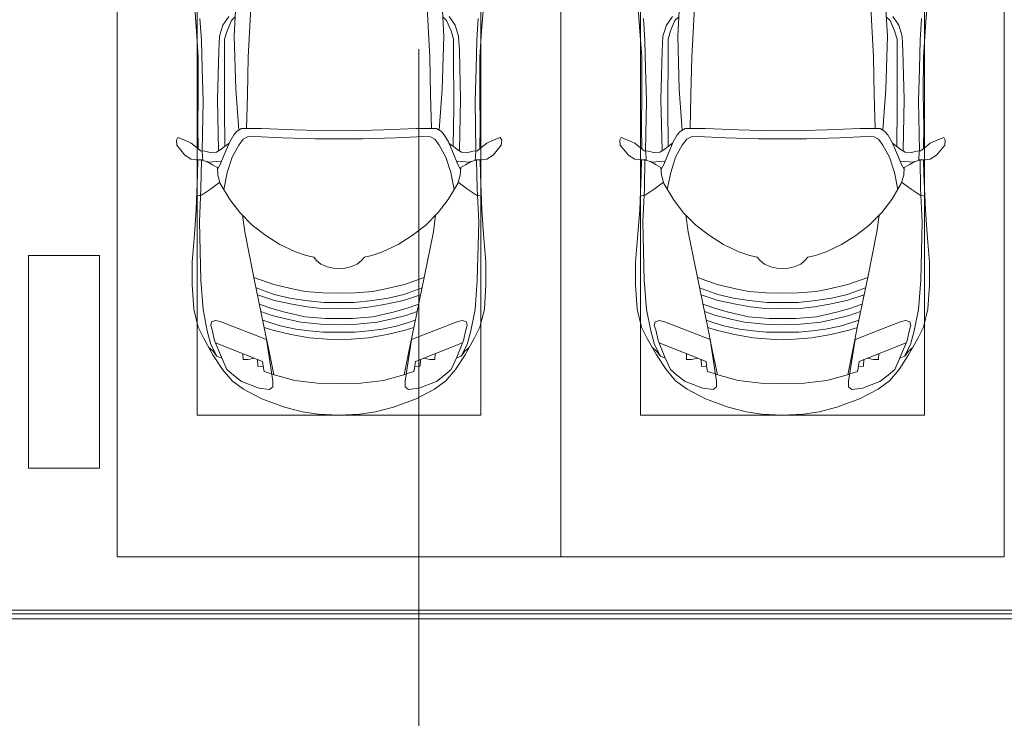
# Model space of a CAD drawing. Header units: millimetres. Extents: x -32229 to 169101, y -13689 to 125138.
# Tile 65 of 256: x 11085 to 16635, y 98140 to 102080. Entities that reach past the tile are written whole.
import ezdxf

# ---------------------------------------------------------------- set-up
doc = ezdxf.new("R2010")
doc.units = ezdxf.units.MM
doc.linetypes.add('ADSK_Линия сетки', pattern=[5000, 4000, -500, 0, -500])
for name, color, linetype, lineweight in [('A-DETL-GENF-OTLN', 7, 'Continuous', 18), ('A-FLOR-____-OTLN', 7, 'Continuous', 18), ('A-GENM-____-OTLN', 7, 'Continuous', 18), ('C-PRKG-____-OTLN', 7, 'Continuous', 18), ('S-COLS-____-MCUT', 7, 'Continuous', 40), ('S-GRID-____-OTLN', 7, 'Continuous', 9)]:
    doc.layers.add(name, color=color, linetype=linetype, lineweight=lineweight)

# ---------------------------------------------------------------- blocks, each defined once
blk = doc.blocks.new('АР_Машиноместо - 4900x2400_М__5300х2500_-3113489--01 ЭМ')
at = {"layer": 'A-DETL-GENF-OTLN', "color": 253, "lineweight": 13, "true_color": 0xaaaaaa}
for p, q in [((659.3, 2936), (676.4, 3260.1)), ((1840.7, 2936), (1823.6, 3260.1)), ((432.8, 3149.3), (446, 2964.8)), ((2067.2, 3149.3), (2054, 2964.8)), ((643.6, 3024.6), (618.7, 2966.7)), ((665.1, 3046.1), (643.6, 3024.6)), ((1834.9, 3046.1), (1856.4, 3024.6)), ((1856.4, 3024.6), (1881.3, 2966.7)), ((446, 2964.8), (456.1, 2818.3)), ((618.7, 2966.7), (604.4, 2919.4)), ((1881.3, 2966.7), (1895.6, 2919.4)), ((2054, 2964.8), (2043.9, 2818.3)), ((604.4, 2919.4), (604.4, 2850.8)), ((667.8, 2638.3), (659.3, 2936)), ((1832.2, 2638.3), (1840.7, 2936)), ((1895.6, 2919.4), (1895.6, 2850.8)), ((604.4, 2850.8), (603.5, 2534.3)), ((1895.6, 2850.8), (1896.5, 2534.3)), ((456.1, 2818.3), (456.8, 2613.6)), ((2043.9, 2818.3), (2043.2, 2613.6)), ((456.8, 2613.6), (454.5, 2423.6)), ((684.8, 2406.5), (667.8, 2638.3)), ((1815.2, 2406.5), (1832.2, 2638.3)), ((2043.2, 2613.6), (2045.5, 2423.6)), ((603.5, 2534.3), (606.1, 2314.9)), ((1896.5, 2534.3), (1893.9, 2314.9)), ((454.5, 2423.6), (456, 2301.1)), ((672.8, 2399.7), (656.7, 2380.3)), ((700.6, 2415.4), (672.8, 2399.7)), ((813.8, 2416.7), (700.6, 2415.4)), ((999.2, 2409.3), (813.8, 2416.7)), ((1132.7, 2404.6), (999.2, 2409.3)), ((1250, 2406.6), (1132.7, 2404.6)), ((1250, 2406.6), (1367.3, 2404.6)), ((1367.3, 2404.6), (1500.8, 2409.3)), ((1500.8, 2409.3), (1686.2, 2416.7)), ((1686.2, 2416.7), (1799.4, 2415.4)), ((1799.4, 2415.4), (1827.2, 2399.7)), ((1827.2, 2399.7), (1843.3, 2380.3)), ((2045.5, 2423.6), (2044, 2301.1)), ((341.2, 2366.2), (333.1, 2350.6)), ((333.1, 2350.6), (335.2, 2322.3)), ((384.4, 2347.9), (341.2, 2366.2)), ((417.4, 2333.8), (384.4, 2347.9)), ((449.8, 2306.1), (417.4, 2333.8)), ((630.6, 2332.9), (580.6, 2296)), ((633.8, 2340.5), (600.8, 2263)), ((656.7, 2380.3), (633.8, 2340.5)), ((710, 2355.4), (685.1, 2322.3)), ((734.3, 2368.8), (710, 2355.4)), ((772.7, 2371.5), (734.3, 2368.8)), ((929.1, 2364.1), (772.7, 2371.5)), ((1115.2, 2358.7), (929.1, 2364.1)), ((1250, 2357.8), (1115.2, 2358.7)), ((1250, 2357.8), (1384.8, 2358.7)), ((1384.8, 2358.7), (1570.9, 2364.1)), ((1570.9, 2364.1), (1727.3, 2371.5)), ((1727.3, 2371.5), (1765.7, 2368.8)), ((1765.7, 2368.8), (1790, 2355.4)), ((1790, 2355.4), (1814.9, 2322.3)), ((1843.3, 2380.3), (1866.2, 2340.5)), ((1866.2, 2340.5), (1899.2, 2263)), ((1869.4, 2332.9), (1919.4, 2296)), ((2050.2, 2306.1), (2082.6, 2333.8)), ((2082.6, 2333.8), (2115.6, 2347.9)), ((2115.6, 2347.9), (2158.8, 2366.2)), ((2158.8, 2366.2), (2166.9, 2350.6)), ((2166.9, 2350.6), (2164.8, 2322.3)), ((335.2, 2322.3), (381.7, 2266.4)), ((470, 2290), (449.8, 2306.1)), ((493.6, 2288.6), (470, 2290)), ((482, 2235.6), (479.1, 2288.7)), ((523.3, 2281.2), (493.6, 2288.6)), ((559, 2282.6), (523.3, 2281.2)), ((580.6, 2296), (559, 2282.6)), ((685.1, 2322.3), (647.3, 2254.2)), ((1814.9, 2322.3), (1852.7, 2254.2)), ((1919.4, 2296), (1941, 2282.6)), ((1941, 2282.6), (1976.7, 2281.2)), ((1976.7, 2281.2), (2006.4, 2288.6)), ((2006.4, 2288.6), (2030, 2290)), ((2018, 2235.6), (2020.9, 2288.7)), ((2030, 2290), (2050.2, 2306.1)), ((2164.8, 2322.3), (2118.3, 2266.4)), ((381.7, 2266.4), (417.4, 2243.4)), ((417.4, 2243.4), (445.1, 2238.7)), ((445.1, 2238.7), (481.8, 2239.5)), ((453, 2159.1), (455, 2238.9)), ((505.1, 2230), (467.5, 2239.2)), ((536.7, 2211.8), (505.1, 2230)), ((586.6, 2231.3), (510.1, 2227.1)), ((600.8, 2263), (579.9, 2213.8)), ((647.3, 2254.2), (619.7, 2168.6)), ((1852.7, 2254.2), (1880.3, 2168.6)), ((1899.2, 2263), (1920.1, 2213.8)), ((1913.4, 2231.3), (1989.9, 2227.1)), ((1963.3, 2211.8), (1994.9, 2230)), ((1994.9, 2230), (2032.5, 2239.2)), ((2054.9, 2238.7), (2018.2, 2239.5)), ((2047, 2159.1), (2045, 2238.9)), ((2082.6, 2243.4), (2054.9, 2238.7)), ((2118.3, 2266.4), (2082.6, 2243.4)), ((564.3, 2195.4), (536.7, 2211.8)), ((567.1, 2153.8), (564.3, 2195.4)), ((579.9, 2213.8), (564.9, 2186.5)), ((619.7, 2168.6), (600.3, 2072.7)), ((1880.3, 2168.6), (1899.7, 2072.7)), ((1920.1, 2213.8), (1935.1, 2186.5)), ((1932.9, 2153.8), (1935.7, 2195.4)), ((1935.7, 2195.4), (1963.3, 2211.8)), ((444.9, 1956.8), (453, 2159.1)), ((578.8, 2112.6), (525.5, 2074.6)), ((580.7, 2105.7), (567.1, 2153.8)), ((1919.3, 2105.7), (1932.9, 2153.8)), ((1921.2, 2112.6), (1974.5, 2074.6)), ((2055.1, 1956.8), (2047, 2159.1)), ((525.5, 2074.6), (475.1, 2041)), ((634.6, 2015), (580.7, 2105.7)), ((1865.4, 2015), (1919.3, 2105.7)), ((1974.5, 2074.6), (2024.9, 2041)), ((475.1, 2041), (447.5, 2034.4)), ((690.7, 1941.6), (634.6, 2015)), ((1809.3, 1941.6), (1865.4, 2015)), ((2024.9, 2041), (2052.5, 2034.4)), ((434.8, 1820.7), (444.9, 1956.8)), ((2065.2, 1820.7), (2055.1, 1956.8)), ((761.1, 1871.7), (690.7, 1941.6)), ((718.3, 1834.2), (705.7, 1926.7)), ((1738.9, 1871.7), (1809.3, 1941.6)), ((1781.7, 1834.2), (1794.3, 1926.7)), ((770, 1576.5), (718.3, 1834.2)), ((837.5, 1812.1), (761.1, 1871.7)), ((1662.5, 1812.1), (1738.9, 1871.7)), ((1730, 1576.5), (1781.7, 1834.2)), ((422, 1662.9), (434.8, 1820.7)), ((917, 1761.1), (837.5, 1812.1)), ((1583, 1761.1), (1662.5, 1812.1)), ((2078, 1662.9), (2065.2, 1820.7)), ((1004.2, 1721.4), (917, 1761.1)), ((1064.9, 1700.5), (1004.2, 1721.4)), ((1435.1, 1700.5), (1495.8, 1721.4)), ((1495.8, 1721.4), (1583, 1761.1)), ((1107.2, 1689.8), (1064.9, 1700.5)), ((1123.5, 1670.9), (1107.2, 1689.8)), ((1147.5, 1650.5), (1123.5, 1670.9)), ((1352.5, 1650.5), (1376.5, 1670.9)), ((1376.5, 1670.9), (1392.8, 1689.8)), ((1392.8, 1689.8), (1435.1, 1700.5)), ((422, 1534.1), (422, 1662.9)), ((1184.7, 1635.7), (1147.5, 1650.5)), ((1217.8, 1629.1), (1184.7, 1635.7)), ((1217.8, 1629.1), (1250, 1626.8)), ((1282.2, 1629.1), (1250, 1626.8)), ((1282.2, 1629.1), (1315.3, 1635.7)), ((1315.3, 1635.7), (1352.5, 1650.5)), ((2078, 1534.1), (2078, 1662.9)), ((826.8, 1300.9), (770, 1576.5)), ((881.7, 1536.4), (770, 1576.5)), ((1618.3, 1536.4), (1730, 1576.5)), ((1673.2, 1300.9), (1730, 1576.5)), ((430.8, 1396.6), (422, 1534.1)), ((884.3, 1480.8), (782, 1518.1)), ((994.9, 1509.3), (881.7, 1536.4)), ((1060, 1496.1), (994.9, 1509.3)), ((1440, 1496.1), (1505.1, 1509.3)), ((1505.1, 1509.3), (1618.3, 1536.4)), ((1615.7, 1480.8), (1718, 1518.1)), ((2069.2, 1396.6), (2078, 1534.1)), ((887, 1446.5), (790.4, 1477.3)), ((973.4, 1459.7), (884.3, 1480.8)), ((986.2, 1425.6), (887, 1446.5)), ((1061.9, 1445.7), (973.4, 1459.7)), ((1159.3, 1489.1), (1060, 1496.1)), ((1163.9, 1435.1), (1061.9, 1445.7)), ((1250, 1488.3), (1159.3, 1489.1)), ((1250, 1488.3), (1340.7, 1489.1)), ((1336.1, 1435.1), (1438.1, 1445.7)), ((1340.7, 1489.1), (1440, 1496.1)), ((1438.1, 1445.7), (1526.6, 1459.7)), ((1513.8, 1425.6), (1613, 1446.5)), ((1526.6, 1459.7), (1615.7, 1480.8)), ((1613, 1446.5), (1709.6, 1477.3)), ((455.7, 1296.1), (430.8, 1396.6)), ((871.4, 1401.1), (800.5, 1424.6)), ((945.3, 1380.6), (871.4, 1401.1)), ((1070, 1410.4), (986.2, 1425.6)), ((1168.3, 1399.8), (1070, 1410.4)), ((1250, 1435.1), (1163.9, 1435.1)), ((1250, 1400.1), (1168.3, 1399.8)), ((1250, 1435.1), (1336.1, 1435.1)), ((1250, 1400.1), (1331.7, 1399.8)), ((1331.7, 1399.8), (1430, 1410.4)), ((1430, 1410.4), (1513.8, 1425.6)), ((1554.7, 1380.6), (1628.6, 1401.1)), ((1628.6, 1401.1), (1699.5, 1424.6)), ((2044.3, 1296.1), (2069.2, 1396.6)), ((531.8, 1326), (554.4, 1333.3)), ((554.4, 1333.3), (580.7, 1327.1)), ((873.8, 1361.2), (809.9, 1383.1)), ((859.1, 1321.2), (819.9, 1334.4)), ((958.3, 1341.1), (873.8, 1361.2)), ((1059, 1354.8), (945.3, 1380.6)), ((1035, 1323.2), (958.3, 1341.1)), ((1174.5, 1344.2), (1059, 1354.8)), ((1250, 1344.9), (1174.5, 1344.2)), ((1250, 1344.9), (1325.5, 1344.2)), ((1325.5, 1344.2), (1441, 1354.8)), ((1441, 1354.8), (1554.7, 1380.6)), ((1465, 1323.2), (1541.7, 1341.1)), ((1541.7, 1341.1), (1626.2, 1361.2)), ((1626.2, 1361.2), (1690.1, 1383.1)), ((1640.9, 1321.2), (1680.1, 1334.4)), ((1945.6, 1333.3), (1919.3, 1327.1)), ((1968.2, 1326), (1945.6, 1333.3)), ((487.4, 1232.1), (455.7, 1296.1)), ((527.2, 1305.2), (531.8, 1326)), ((535, 1280.6), (527.2, 1305.2)), ((548.2, 1220.1), (535, 1280.6)), ((580.7, 1327.1), (841.1, 1225.9)), ((853.8, 1167.4), (826.8, 1300.9)), ((876.3, 1278.7), (828.3, 1293.7)), ((925.2, 1301.6), (859.1, 1321.2)), ((978.6, 1254.6), (876.3, 1278.7)), ((1007.1, 1283.7), (925.2, 1301.6)), ((1083.6, 1274.6), (1007.1, 1283.7)), ((1148.3, 1312.4), (1035, 1323.2)), ((1250, 1309.3), (1148.3, 1312.4)), ((1250, 1309.3), (1351.7, 1312.4)), ((1351.7, 1312.4), (1465, 1323.2)), ((1416.4, 1274.6), (1492.9, 1283.7)), ((1492.9, 1283.7), (1574.8, 1301.6)), ((1521.4, 1254.6), (1623.7, 1278.7)), ((1574.8, 1301.6), (1640.9, 1321.2)), ((1623.7, 1278.7), (1671.7, 1293.7)), ((1646.2, 1167.4), (1673.2, 1300.9)), ((1919.3, 1327.1), (1658.9, 1225.9)), ((1951.8, 1220.1), (1965, 1280.6)), ((1965, 1280.6), (1972.8, 1305.2)), ((1972.8, 1305.2), (1968.2, 1326)), ((2012.6, 1232.1), (2044.3, 1296.1)), ((539.3, 1140.4), (487.4, 1232.1)), ((841.1, 1225.9), (877.7, 991.4)), ((1084.1, 1236), (978.6, 1254.6)), ((1159.1, 1267.9), (1083.6, 1274.6)), ((1182.5, 1227.5), (1084.1, 1236)), ((1250, 1266.6), (1159.1, 1267.9)), ((1250, 1223.7), (1182.5, 1227.5)), ((1250, 1266.6), (1340.9, 1267.9)), ((1250, 1223.7), (1317.5, 1227.5)), ((1317.5, 1227.5), (1415.9, 1236)), ((1340.9, 1267.9), (1416.4, 1274.6)), ((1415.9, 1236), (1521.4, 1254.6)), ((1658.9, 1225.9), (1622.3, 991.4)), ((1960.7, 1140.4), (2012.6, 1232.1)), ((540.4, 1159.6), (516.2, 1180.5)), ((586.9, 1126.3), (548.2, 1220.1)), ((882.6, 1027.5), (853.8, 1167.4)), ((1617.4, 1027.5), (1646.2, 1167.4)), ((1913.1, 1126.3), (1951.8, 1220.1)), ((1959.6, 1159.6), (1983.8, 1180.5)), ((593.2, 1056.8), (539.3, 1140.4)), ((561.3, 1132.6), (540.4, 1159.6)), ((589, 1121.6), (561.3, 1132.6)), ((617.9, 1057.3), (586.9, 1126.3)), ((1882.1, 1057.3), (1913.1, 1126.3)), ((1906.8, 1056.8), (1960.7, 1140.4)), ((1911, 1121.6), (1938.7, 1132.6)), ((1938.7, 1132.6), (1959.6, 1159.6)), ((647.2, 992.8), (593.2, 1056.8)), ((654.7, 1024.4), (617.9, 1057.3)), ((1845.3, 1024.4), (1882.1, 1057.3)), ((1852.8, 992.8), (1906.8, 1056.8)), ((700.9, 989.1), (655, 1024.3)), ((1000.2, 994.5), (871.4, 1031.3)), ((1499.8, 994.5), (1628.6, 1031.3)), ((1799.1, 989.1), (1845, 1024.3)), ((711.9, 946.2), (647.2, 992.8)), ((800.1, 952.6), (700.9, 989.1)), ((815.8, 891), (711.9, 946.2)), ((859, 944.1), (800.1, 952.6)), ((877.7, 958.9), (859, 944.1)), ((877.7, 991.4), (877.7, 958.9)), ((1127.4, 979.8), (1000.2, 994.5)), ((1250, 977.6), (1127.4, 979.8)), ((1250, 977.6), (1372.6, 979.8)), ((1372.6, 979.8), (1499.8, 994.5)), ((1622.3, 991.4), (1622.3, 958.9)), ((1622.3, 958.9), (1641, 944.1)), ((1641, 944.1), (1699.9, 952.6)), ((1684.2, 891), (1788.1, 946.2)), ((1699.9, 952.6), (1799.1, 989.1)), ((1788.1, 946.2), (1852.8, 992.8)), ((943.3, 845.1), (815.8, 891)), ((1556.7, 845.1), (1684.2, 891)), ((1044.2, 818.6), (943.3, 845.1)), ((1455.8, 818.6), (1556.7, 845.1)), ((1132.7, 806), (1044.2, 818.6)), ((1250, 800), (1132.7, 806)), ((1250, 800), (1367.3, 806)), ((1367.3, 806), (1455.8, 818.6))]:
    blk.add_line(p, q, dxfattribs=at)
at = {"layer": 'A-DETL-GENF-OTLN', "color": 254, "lineweight": 13, "true_color": 0xd4d4d4}
for p, q in [((737.8, 2818.3), (752.8, 3099)), ((1762.2, 2818.3), (1747.2, 3099)), ((466.3, 3036.3), (473.9, 2913.7)), ((575.7, 2937.4), (595.2, 2997.9)), ((595.2, 2997.9), (629, 3048.1)), ((1904.8, 2997.9), (1871, 3048.1)), ((1924.3, 2937.4), (1904.8, 2997.9)), ((2033.7, 3036.3), (2026.1, 2913.7)), ((473.9, 2913.7), (477.8, 2754.7)), ((571.6, 2853.3), (575.7, 2937.4)), ((1928.4, 2853.3), (1924.3, 2937.4)), ((2026.1, 2913.7), (2022.2, 2754.7)), ((564.4, 2580.5), (571.6, 2853.3)), ((1935.6, 2580.5), (1928.4, 2853.3)), ((733.8, 2606.7), (737.8, 2818.3)), ((1766.2, 2606.7), (1762.2, 2818.3)), ((477.8, 2754.7), (483.3, 2571.4)), ((2022.2, 2754.7), (2016.7, 2571.4)), ((483.3, 2571.4), (478, 2290)), ((570.6, 2291.4), (564.4, 2580.5)), ((728.4, 2415.7), (733.8, 2606.7)), ((1771.6, 2415.7), (1766.2, 2606.7)), ((1929.4, 2291.4), (1935.6, 2580.5)), ((2016.7, 2571.4), (2022, 2290)), ((471.8, 2077.7), (474.5, 2239.3)), ((2028.2, 2077.7), (2025.5, 2239.3)), ((462.8, 1889.5), (471.8, 2077.7)), ((2037.2, 1889.5), (2028.2, 2077.7)), ((470.9, 1561.4), (462.8, 1889.5)), ((2029.1, 1561.4), (2037.2, 1889.5)), ((483.4, 1395.6), (470.9, 1561.4)), ((2016.6, 1395.6), (2029.1, 1561.4)), ((507.4, 1274.3), (483.4, 1395.6)), ((1992.6, 1274.3), (2016.6, 1395.6)), ((527.9, 1198.6), (507.4, 1274.3)), ((1972.1, 1198.6), (1992.6, 1274.3)), ((561.7, 1132.1), (527.9, 1198.6)), ((818.8, 1102.9), (554, 1208.1)), ((1681.2, 1102.9), (1946, 1208.1)), ((1938.3, 1132.1), (1972.1, 1198.6)), ((709.1, 1112.7), (708.2, 1146.9)), ((737.7, 1113.6), (709.1, 1112.7)), ((772.6, 1121.3), (737.7, 1113.6)), ((792.9, 1076.2), (791.2, 1114.5)), ((1707.1, 1076.2), (1708.8, 1114.5)), ((1727.4, 1121.3), (1762.3, 1113.6)), ((1762.3, 1113.6), (1790.9, 1112.7)), ((1790.9, 1112.7), (1791.8, 1146.9)), ((823.3, 1074.4), (792.9, 1076.2)), ((824.1, 1063.7), (818.8, 1102.9)), ((827.7, 1045), (824.1, 1063.7)), ((1672.3, 1045), (1675.9, 1063.7)), ((1675.9, 1063.7), (1681.2, 1102.9)), ((1676.7, 1074.4), (1707.1, 1076.2)), ((871.3, 1031.9), (827.7, 1045)), ((1628.7, 1031.9), (1672.3, 1045))]:
    blk.add_line(p, q, dxfattribs=at)
at = {"layer": 'C-PRKG-____-OTLN', "color": 253, "lineweight": 13, "true_color": 0xaaaaaa}
for p, q in [((0, 0), (0, 5300)), ((2500, 0), (2500, 5300)), ((450, 800), (450, 4500)), ((2050, 800), (2050, 4500)), ((450, 800), (2050, 800)), ((2500, 0), (0, 0))]:
    blk.add_line(p, q, dxfattribs=at)
blk = doc.blocks.new('АР_Машиноместо - 4900x2400_М__5300х2500_-V11--01 ЭМ')
at = {"layer": 'A-DETL-GENF-OTLN', "color": 253, "lineweight": 13, "true_color": 0xaaaaaa}
for p, q in [((1044.2, -818.6), (943.3, -845.1)), ((1132.7, -806), (1044.2, -818.6)), ((1250, -800), (1132.7, -806)), ((1250, -800), (1367.3, -806)), ((1367.3, -806), (1455.8, -818.6)), ((1455.8, -818.6), (1556.7, -845.1)), ((943.3, -845.1), (815.8, -891)), ((1556.7, -845.1), (1684.2, -891)), ((815.8, -891), (711.9, -946.2)), ((1684.2, -891), (1788.1, -946.2)), ((647.2, -992.8), (593.2, -1056.8)), ((711.9, -946.2), (647.2, -992.8)), ((700.9, -989.1), (655, -1024.3)), ((800.1, -952.6), (700.9, -989.1)), ((859, -944.1), (800.1, -952.6)), ((841.1, -1225.9), (877.7, -991.4)), ((877.7, -958.9), (859, -944.1)), ((1000.2, -994.5), (871.4, -1031.3)), ((877.7, -991.4), (877.7, -958.9)), ((1127.4, -979.8), (1000.2, -994.5)), ((1250, -977.6), (1127.4, -979.8)), ((1250, -977.6), (1372.6, -979.8)), ((1372.6, -979.8), (1499.8, -994.5)), ((1499.8, -994.5), (1628.6, -1031.3)), ((1622.3, -958.9), (1641, -944.1)), ((1622.3, -991.4), (1622.3, -958.9)), ((1658.9, -1225.9), (1622.3, -991.4)), ((1641, -944.1), (1699.9, -952.6)), ((1699.9, -952.6), (1799.1, -989.1)), ((1788.1, -946.2), (1852.8, -992.8)), ((1799.1, -989.1), (1845, -1024.3)), ((1852.8, -992.8), (1906.8, -1056.8)), ((654.7, -1024.4), (617.9, -1057.3)), ((882.6, -1027.5), (853.8, -1167.4)), ((1617.4, -1027.5), (1646.2, -1167.4)), ((1845.3, -1024.4), (1882.1, -1057.3)), ((593.2, -1056.8), (539.3, -1140.4)), ((617.9, -1057.3), (586.9, -1126.3)), ((1882.1, -1057.3), (1913.1, -1126.3)), ((1906.8, -1056.8), (1960.7, -1140.4)), ((539.3, -1140.4), (487.4, -1232.1)), ((540.4, -1159.6), (516.2, -1180.5)), ((561.3, -1132.6), (540.4, -1159.6)), ((586.9, -1126.3), (548.2, -1220.1)), ((589, -1121.6), (561.3, -1132.6)), ((1911, -1121.6), (1938.7, -1132.6)), ((1913.1, -1126.3), (1951.8, -1220.1)), ((1938.7, -1132.6), (1959.6, -1159.6)), ((1959.6, -1159.6), (1983.8, -1180.5)), ((1960.7, -1140.4), (2012.6, -1232.1)), ((548.2, -1220.1), (535, -1280.6)), ((853.8, -1167.4), (826.8, -1300.9)), ((1646.2, -1167.4), (1673.2, -1300.9)), ((1951.8, -1220.1), (1965, -1280.6)), ((487.4, -1232.1), (455.7, -1296.1)), ((580.7, -1327.1), (841.1, -1225.9)), ((978.6, -1254.6), (876.3, -1278.7)), ((1084.1, -1236), (978.6, -1254.6)), ((1083.6, -1274.6), (1007.1, -1283.7)), ((1159.1, -1267.9), (1083.6, -1274.6)), ((1182.5, -1227.5), (1084.1, -1236)), ((1250, -1266.6), (1159.1, -1267.9)), ((1250, -1223.7), (1182.5, -1227.5)), ((1250, -1223.7), (1317.5, -1227.5)), ((1250, -1266.6), (1340.9, -1267.9)), ((1317.5, -1227.5), (1415.9, -1236)), ((1340.9, -1267.9), (1416.4, -1274.6)), ((1415.9, -1236), (1521.4, -1254.6)), ((1416.4, -1274.6), (1492.9, -1283.7)), ((1521.4, -1254.6), (1623.7, -1278.7)), ((1919.3, -1327.1), (1658.9, -1225.9)), ((2012.6, -1232.1), (2044.3, -1296.1)), ((455.7, -1296.1), (430.8, -1396.6)), ((535, -1280.6), (527.2, -1305.2)), ((527.2, -1305.2), (531.8, -1326)), ((531.8, -1326), (554.4, -1333.3)), ((554.4, -1333.3), (580.7, -1327.1)), ((826.8, -1300.9), (770, -1576.5)), ((859.1, -1321.2), (819.9, -1334.4)), ((876.3, -1278.7), (828.3, -1293.7)), ((925.2, -1301.6), (859.1, -1321.2)), ((1007.1, -1283.7), (925.2, -1301.6)), ((1035, -1323.2), (958.3, -1341.1)), ((1148.3, -1312.4), (1035, -1323.2)), ((1250, -1309.3), (1148.3, -1312.4)), ((1250, -1309.3), (1351.7, -1312.4)), ((1351.7, -1312.4), (1465, -1323.2)), ((1465, -1323.2), (1541.7, -1341.1)), ((1492.9, -1283.7), (1574.8, -1301.6)), ((1574.8, -1301.6), (1640.9, -1321.2)), ((1623.7, -1278.7), (1671.7, -1293.7)), ((1640.9, -1321.2), (1680.1, -1334.4)), ((1673.2, -1300.9), (1730, -1576.5)), ((1945.6, -1333.3), (1919.3, -1327.1)), ((1968.2, -1326), (1945.6, -1333.3)), ((1965, -1280.6), (1972.8, -1305.2)), ((1972.8, -1305.2), (1968.2, -1326)), ((2044.3, -1296.1), (2069.2, -1396.6)), ((873.8, -1361.2), (809.9, -1383.1)), ((945.3, -1380.6), (871.4, -1401.1)), ((958.3, -1341.1), (873.8, -1361.2)), ((1059, -1354.8), (945.3, -1380.6)), ((1174.5, -1344.2), (1059, -1354.8)), ((1250, -1344.9), (1174.5, -1344.2)), ((1250, -1344.9), (1325.5, -1344.2)), ((1325.5, -1344.2), (1441, -1354.8)), ((1441, -1354.8), (1554.7, -1380.6)), ((1541.7, -1341.1), (1626.2, -1361.2)), ((1554.7, -1380.6), (1628.6, -1401.1)), ((1626.2, -1361.2), (1690.1, -1383.1)), ((430.8, -1396.6), (422, -1534.1)), ((871.4, -1401.1), (800.5, -1424.6)), ((986.2, -1425.6), (887, -1446.5)), ((1070, -1410.4), (986.2, -1425.6)), ((1163.9, -1435.1), (1061.9, -1445.7)), ((1168.3, -1399.8), (1070, -1410.4)), ((1250, -1435.1), (1163.9, -1435.1)), ((1250, -1400.1), (1168.3, -1399.8)), ((1250, -1400.1), (1331.7, -1399.8)), ((1250, -1435.1), (1336.1, -1435.1)), ((1331.7, -1399.8), (1430, -1410.4)), ((1336.1, -1435.1), (1438.1, -1445.7)), ((1430, -1410.4), (1513.8, -1425.6)), ((1513.8, -1425.6), (1613, -1446.5)), ((1628.6, -1401.1), (1699.5, -1424.6)), ((2069.2, -1396.6), (2078, -1534.1)), ((884.3, -1480.8), (782, -1518.1)), ((887, -1446.5), (790.4, -1477.3)), ((973.4, -1459.7), (884.3, -1480.8)), ((1061.9, -1445.7), (973.4, -1459.7)), ((1060, -1496.1), (994.9, -1509.3)), ((1159.3, -1489.1), (1060, -1496.1)), ((1250, -1488.3), (1159.3, -1489.1)), ((1250, -1488.3), (1340.7, -1489.1)), ((1340.7, -1489.1), (1440, -1496.1)), ((1438.1, -1445.7), (1526.6, -1459.7)), ((1440, -1496.1), (1505.1, -1509.3)), ((1526.6, -1459.7), (1615.7, -1480.8)), ((1613, -1446.5), (1709.6, -1477.3)), ((1615.7, -1480.8), (1718, -1518.1)), ((422, -1534.1), (422, -1662.9)), ((881.7, -1536.4), (770, -1576.5)), ((994.9, -1509.3), (881.7, -1536.4)), ((1505.1, -1509.3), (1618.3, -1536.4)), ((1618.3, -1536.4), (1730, -1576.5)), ((2078, -1534.1), (2078, -1662.9)), ((770, -1576.5), (718.3, -1834.2)), ((1730, -1576.5), (1781.7, -1834.2)), ((422, -1662.9), (434.8, -1820.7)), ((1147.5, -1650.5), (1123.5, -1670.9)), ((1184.7, -1635.7), (1147.5, -1650.5)), ((1217.8, -1629.1), (1184.7, -1635.7)), ((1217.8, -1629.1), (1250, -1626.8)), ((1282.2, -1629.1), (1250, -1626.8)), ((1282.2, -1629.1), (1315.3, -1635.7)), ((1315.3, -1635.7), (1352.5, -1650.5)), ((1352.5, -1650.5), (1376.5, -1670.9)), ((2078, -1662.9), (2065.2, -1820.7)), ((1064.9, -1700.5), (1004.2, -1721.4)), ((1107.2, -1689.8), (1064.9, -1700.5)), ((1123.5, -1670.9), (1107.2, -1689.8)), ((1376.5, -1670.9), (1392.8, -1689.8)), ((1392.8, -1689.8), (1435.1, -1700.5)), ((1435.1, -1700.5), (1495.8, -1721.4)), ((917, -1761.1), (837.5, -1812.1)), ((1004.2, -1721.4), (917, -1761.1)), ((1495.8, -1721.4), (1583, -1761.1)), ((1583, -1761.1), (1662.5, -1812.1)), ((434.8, -1820.7), (444.9, -1956.8)), ((837.5, -1812.1), (761.1, -1871.7)), ((1662.5, -1812.1), (1738.9, -1871.7)), ((2065.2, -1820.7), (2055.1, -1956.8)), ((761.1, -1871.7), (690.7, -1941.6)), ((718.3, -1834.2), (705.7, -1926.7)), ((1738.9, -1871.7), (1809.3, -1941.6)), ((1781.7, -1834.2), (1794.3, -1926.7)), ((690.7, -1941.6), (634.6, -2015)), ((1809.3, -1941.6), (1865.4, -2015)), ((444.9, -1956.8), (453, -2159.1)), ((2055.1, -1956.8), (2047, -2159.1)), ((475.1, -2041), (447.5, -2034.4)), ((525.5, -2074.6), (475.1, -2041)), ((634.6, -2015), (580.7, -2105.7)), ((1865.4, -2015), (1919.3, -2105.7)), ((1974.5, -2074.6), (2024.9, -2041)), ((2024.9, -2041), (2052.5, -2034.4)), ((578.8, -2112.6), (525.5, -2074.6)), ((580.7, -2105.7), (567.1, -2153.8)), ((619.7, -2168.6), (600.3, -2072.7)), ((1880.3, -2168.6), (1899.7, -2072.7)), ((1919.3, -2105.7), (1932.9, -2153.8)), ((1921.2, -2112.6), (1974.5, -2074.6)), ((453, -2159.1), (455, -2238.9)), ((567.1, -2153.8), (564.3, -2195.4)), ((1932.9, -2153.8), (1935.7, -2195.4)), ((2047, -2159.1), (2045, -2238.9)), ((536.7, -2211.8), (505.1, -2230)), ((564.3, -2195.4), (536.7, -2211.8)), ((579.9, -2213.8), (564.9, -2186.5)), ((600.8, -2263), (579.9, -2213.8)), ((647.3, -2254.2), (619.7, -2168.6)), ((1852.7, -2254.2), (1880.3, -2168.6)), ((1899.2, -2263), (1920.1, -2213.8)), ((1920.1, -2213.8), (1935.1, -2186.5)), ((1935.7, -2195.4), (1963.3, -2211.8)), ((1963.3, -2211.8), (1994.9, -2230)), ((335.2, -2322.3), (381.7, -2266.4)), ((381.7, -2266.4), (417.4, -2243.4)), ((417.4, -2243.4), (445.1, -2238.7)), ((445.1, -2238.7), (481.8, -2239.5)), ((505.1, -2230), (467.5, -2239.2)), ((482, -2235.6), (479.1, -2288.7)), ((586.6, -2231.3), (510.1, -2227.1)), ((633.8, -2340.5), (600.8, -2263)), ((685.1, -2322.3), (647.3, -2254.2)), ((1814.9, -2322.3), (1852.7, -2254.2)), ((1866.2, -2340.5), (1899.2, -2263)), ((1913.4, -2231.3), (1989.9, -2227.1)), ((1994.9, -2230), (2032.5, -2239.2)), ((2018, -2235.6), (2020.9, -2288.7)), ((2054.9, -2238.7), (2018.2, -2239.5)), ((2082.6, -2243.4), (2054.9, -2238.7)), ((2118.3, -2266.4), (2082.6, -2243.4)), ((2164.8, -2322.3), (2118.3, -2266.4)), ((333.1, -2350.6), (335.2, -2322.3)), ((449.8, -2306.1), (417.4, -2333.8)), ((470, -2290), (449.8, -2306.1)), ((454.5, -2423.6), (456, -2301.1)), ((493.6, -2288.6), (470, -2290)), ((523.3, -2281.2), (493.6, -2288.6)), ((559, -2282.6), (523.3, -2281.2)), ((580.6, -2296), (559, -2282.6)), ((630.6, -2332.9), (580.6, -2296)), ((603.5, -2534.3), (606.1, -2314.9)), ((710, -2355.4), (685.1, -2322.3)), ((1790, -2355.4), (1814.9, -2322.3)), ((1869.4, -2332.9), (1919.4, -2296)), ((1896.5, -2534.3), (1893.9, -2314.9)), ((1919.4, -2296), (1941, -2282.6)), ((1941, -2282.6), (1976.7, -2281.2)), ((1976.7, -2281.2), (2006.4, -2288.6)), ((2006.4, -2288.6), (2030, -2290)), ((2030, -2290), (2050.2, -2306.1)), ((2045.5, -2423.6), (2044, -2301.1)), ((2050.2, -2306.1), (2082.6, -2333.8)), ((2166.9, -2350.6), (2164.8, -2322.3)), ((341.2, -2366.2), (333.1, -2350.6)), ((384.4, -2347.9), (341.2, -2366.2)), ((417.4, -2333.8), (384.4, -2347.9)), ((656.7, -2380.3), (633.8, -2340.5)), ((672.8, -2399.7), (656.7, -2380.3)), ((734.3, -2368.8), (710, -2355.4)), ((772.7, -2371.5), (734.3, -2368.8)), ((929.1, -2364.1), (772.7, -2371.5)), ((1115.2, -2358.7), (929.1, -2364.1)), ((1250, -2357.8), (1115.2, -2358.7)), ((1250, -2357.8), (1384.8, -2358.7)), ((1384.8, -2358.7), (1570.9, -2364.1)), ((1570.9, -2364.1), (1727.3, -2371.5)), ((1727.3, -2371.5), (1765.7, -2368.8)), ((1765.7, -2368.8), (1790, -2355.4)), ((1827.2, -2399.7), (1843.3, -2380.3)), ((1843.3, -2380.3), (1866.2, -2340.5)), ((2082.6, -2333.8), (2115.6, -2347.9)), ((2115.6, -2347.9), (2158.8, -2366.2)), ((2158.8, -2366.2), (2166.9, -2350.6)), ((456.8, -2613.6), (454.5, -2423.6)), ((684.8, -2406.5), (667.8, -2638.3)), ((700.6, -2415.4), (672.8, -2399.7)), ((813.8, -2416.7), (700.6, -2415.4)), ((999.2, -2409.3), (813.8, -2416.7)), ((1132.7, -2404.6), (999.2, -2409.3)), ((1250, -2406.6), (1132.7, -2404.6)), ((1250, -2406.6), (1367.3, -2404.6)), ((1367.3, -2404.6), (1500.8, -2409.3)), ((1500.8, -2409.3), (1686.2, -2416.7)), ((1686.2, -2416.7), (1799.4, -2415.4)), ((1799.4, -2415.4), (1827.2, -2399.7)), ((1815.2, -2406.5), (1832.2, -2638.3)), ((2043.2, -2613.6), (2045.5, -2423.6)), ((604.4, -2850.8), (603.5, -2534.3)), ((1895.6, -2850.8), (1896.5, -2534.3)), ((456.1, -2818.3), (456.8, -2613.6)), ((667.8, -2638.3), (659.3, -2936)), ((1832.2, -2638.3), (1840.7, -2936)), ((2043.9, -2818.3), (2043.2, -2613.6)), ((446, -2964.8), (456.1, -2818.3)), ((2054, -2964.8), (2043.9, -2818.3)), ((604.4, -2919.4), (604.4, -2850.8)), ((1895.6, -2919.4), (1895.6, -2850.8)), ((618.7, -2966.7), (604.4, -2919.4)), ((659.3, -2936), (676.4, -3260.1)), ((1840.7, -2936), (1823.6, -3260.1)), ((1881.3, -2966.7), (1895.6, -2919.4)), ((432.8, -3149.3), (446, -2964.8)), ((643.6, -3024.6), (618.7, -2966.7)), ((1856.4, -3024.6), (1881.3, -2966.7)), ((2067.2, -3149.3), (2054, -2964.8)), ((665.1, -3046.1), (643.6, -3024.6)), ((1834.9, -3046.1), (1856.4, -3024.6))]:
    blk.add_line(p, q, dxfattribs=at)
at = {"layer": 'A-DETL-GENF-OTLN', "color": 254, "lineweight": 13, "true_color": 0xd4d4d4}
for p, q in [((827.7, -1045), (824.1, -1063.7)), ((871.3, -1031.9), (827.7, -1045)), ((1628.7, -1031.9), (1672.3, -1045)), ((1672.3, -1045), (1675.9, -1063.7)), ((818.8, -1102.9), (554, -1208.1)), ((792.9, -1076.2), (791.2, -1114.5)), ((823.3, -1074.4), (792.9, -1076.2)), ((824.1, -1063.7), (818.8, -1102.9)), ((1675.9, -1063.7), (1681.2, -1102.9)), ((1676.7, -1074.4), (1707.1, -1076.2)), ((1681.2, -1102.9), (1946, -1208.1)), ((1707.1, -1076.2), (1708.8, -1114.5)), ((561.7, -1132.1), (527.9, -1198.6)), ((709.1, -1112.7), (708.2, -1146.9)), ((737.7, -1113.6), (709.1, -1112.7)), ((772.6, -1121.3), (737.7, -1113.6)), ((1727.4, -1121.3), (1762.3, -1113.6)), ((1762.3, -1113.6), (1790.9, -1112.7)), ((1790.9, -1112.7), (1791.8, -1146.9)), ((1938.3, -1132.1), (1972.1, -1198.6)), ((527.9, -1198.6), (507.4, -1274.3)), ((1972.1, -1198.6), (1992.6, -1274.3)), ((507.4, -1274.3), (483.4, -1395.6)), ((1992.6, -1274.3), (2016.6, -1395.6)), ((483.4, -1395.6), (470.9, -1561.4)), ((2016.6, -1395.6), (2029.1, -1561.4)), ((470.9, -1561.4), (462.8, -1889.5)), ((2029.1, -1561.4), (2037.2, -1889.5)), ((462.8, -1889.5), (471.8, -2077.7)), ((2037.2, -1889.5), (2028.2, -2077.7)), ((471.8, -2077.7), (474.5, -2239.3)), ((2028.2, -2077.7), (2025.5, -2239.3)), ((483.3, -2571.4), (478, -2290)), ((570.6, -2291.4), (564.4, -2580.5)), ((1929.4, -2291.4), (1935.6, -2580.5)), ((2016.7, -2571.4), (2022, -2290)), ((728.4, -2415.7), (733.8, -2606.7)), ((1771.6, -2415.7), (1766.2, -2606.7)), ((477.8, -2754.7), (483.3, -2571.4)), ((564.4, -2580.5), (571.6, -2853.3)), ((733.8, -2606.7), (737.8, -2818.3)), ((1766.2, -2606.7), (1762.2, -2818.3)), ((1935.6, -2580.5), (1928.4, -2853.3)), ((2022.2, -2754.7), (2016.7, -2571.4)), ((473.9, -2913.7), (477.8, -2754.7)), ((2026.1, -2913.7), (2022.2, -2754.7)), ((737.8, -2818.3), (752.8, -3099)), ((1762.2, -2818.3), (1747.2, -3099)), ((571.6, -2853.3), (575.7, -2937.4)), ((1928.4, -2853.3), (1924.3, -2937.4)), ((466.3, -3036.3), (473.9, -2913.7)), ((575.7, -2937.4), (595.2, -2997.9)), ((1924.3, -2937.4), (1904.8, -2997.9)), ((2033.7, -3036.3), (2026.1, -2913.7)), ((595.2, -2997.9), (629, -3048.1)), ((1904.8, -2997.9), (1871, -3048.1))]:
    blk.add_line(p, q, dxfattribs=at)
at = {"layer": 'C-PRKG-____-OTLN', "color": 253, "lineweight": 13, "true_color": 0xaaaaaa}
for p, q in [((2500, 0), (0, 0)), ((0, 0), (0, -5300)), ((2500, 0), (2500, -5300)), ((450, -800), (450, -4500)), ((450, -800), (2050, -800)), ((2050, -800), (2050, -4500))]:
    blk.add_line(p, q, dxfattribs=at)
blk = doc.blocks.new('АР-Заполнение деф_ шва - Д_ш_-4492660--01 ЭМ')
at = {"layer": 'A-GENM-____-OTLN', "color": 253, "lineweight": 13, "true_color": 0xaaaaaa}
for p, q in [((0, 25), (40326.5, 25)), ((0, -25), (40326.5, -25))]:
    blk.add_line(p, q, dxfattribs=at)
blk = doc.blocks.new('Наметкина 10_РД_АР_П_отсоединено_rvt-1--01 ЭМ')
at = {"layer": 'A-FLOR-____-OTLN', "color": 253, "lineweight": 13, "true_color": 0xaaaaaa}
for p, q in [((19235.3, 98750), (-20964.7, 98750)), ((20372.6, 98730), (-19914.7, 98730)), ((-19914.7, 98700), (20400.3, 98700))]:
    blk.add_line(p, q, dxfattribs=at)
at = {"layer": 'S-COLS-____-MCUT', "color": 253, "lineweight": 15, "true_color": 0xaaaaaa}
for p, q in [((11535.3, 100750), (11135.3, 100750)), ((11135.3, 100750), (11135.3, 99550)), ((11535.3, 99550), (11535.3, 100750)), ((11135.3, 99550), (11535.3, 99550))]:
    blk.add_line(p, q, dxfattribs=at)
at = {"layer": 'A-GENM-____-OTLN', "color": 253, "lineweight": 13, "true_color": 0xaaaaaa}
blk.add_blockref('АР-Заполнение деф_ шва - Д_ш_-4492660--01 ЭМ', (-19914.7, 98725), dxfattribs=at)
at = {"layer": 'C-PRKG-____-OTLN', "color": 253, "lineweight": 13, "true_color": 0xaaaaaa, "rotation": 180}
blk.add_blockref('АР_Машиноместо - 4900x2400_М__5300х2500_-V11--01 ЭМ', (14135.3, 99050), dxfattribs=at)
at = {"layer": 'C-PRKG-____-OTLN', "color": 253, "lineweight": 13, "true_color": 0xaaaaaa}
blk.add_blockref('АР_Машиноместо - 4900x2400_М__5300х2500_-3113489--01 ЭМ', (14135.3, 99050), dxfattribs=at)

msp = doc.modelspace()

# ---------------------------------------------------------------- linework, layer by layer
at = {"layer": 'S-GRID-____-OTLN', "color": 253, "linetype": 'ADSK_Линия сетки', "true_color": 0xaaaaaa}
msp.add_line((13335.3, -12088.9), (13335.3, 125138.4), dxfattribs=at)

# ---------------------------------------------------------------- block references
at = {"lineweight": 5}
msp.add_blockref('Наметкина 10_РД_АР_П_отсоединено_rvt-1--01 ЭМ', (0, 0), dxfattribs=at)

doc.saveas('drawing.dxf')
